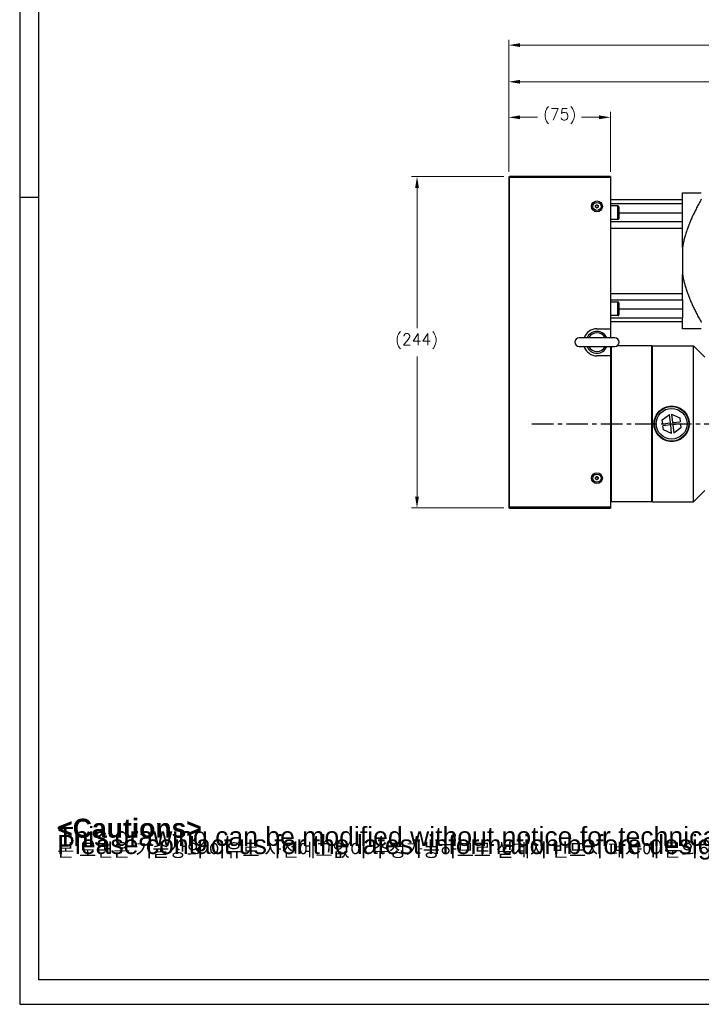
# Model space of a CAD drawing. Extents: x 25137 to 26822, y -7827 to -6639.
# Tile 1 of 20: x 25137 to 25639, y -7827 to -7102. Entities that reach past the tile are written whole.
import ezdxf

# ---------------------------------------------------------------- set-up
doc = ezdxf.new("R2010")
doc.units = 0
doc.header["$LTSCALE"] = 25.4
doc.linetypes.add('CENTER', pattern=[2, 1.25, -0.25, 0.25, -0.25])
doc.layers.get('0').update_dxf_attribs({"linetype": 'CONTINUOUS'})
doc.layers.get('Defpoints').update_dxf_attribs({"linetype": 'CONTINUOUS'})
doc.layers.add('ATA-CENTER', color=133, linetype='CENTER')
doc.layers.add('ATA-TEXT', color=7, linetype='CONTINUOUS')
doc.layers.add('ATA-DIM', color=252, linetype='CONTINUOUS', lineweight=25)
doc.styles.get("Standard").update_dxf_attribs({"font": 'simplex.shx'})
doc.styles.add('주 문자 (ISO)', font='arial.ttf')
doc.dimstyles.new('ata_A1', dxfattribs={"dimtxt": 4.2, "dimasz": 4.2, "dimexe": 2, "dimexo": 2, "dimgap": 2, "dimtad": 0, "dimtih": 1, "dimtoh": 1, "dimdec": 6, "dimdsep": 46, "dimtxsty": 'Standard', "dimcen": 0, "dimclrd": 252, "dimclre": 252, "dimclrt": 4, "dimadec": 6, "dimazin": 2, "dimtfac": 1, "dimtdec": 6, "dimtofl": 0, "dimtmove": 0, "dimatfit": 3, "dimfxl": 0, "dimtolj": 1, "dimtzin": 0, "dimlwd": 0, "dimlwe": 0, "dimarcsym": 0})

# ---------------------------------------------------------------- blocks, each defined once
blk = doc.blocks.new('*D14198')
at = {"layer": 'ATA-DIM', "color": 252, "lineweight": 0}
for p, q in [((25493.62, -7217.55), (25425.62, -7217.55)), ((25429.62, -7225.95), (25429.62, -7329.17)), ((25429.62, -7453.15), (25429.62, -7349.94)), ((25493.62, -7461.55), (25425.62, -7461.55))]:
    blk.add_line(p, q, dxfattribs=at)
at = {"layer": 'ATA-DIM', "color": 252}
for points in [[(25431.02, -7225.95), (25428.22, -7225.95), (25429.62, -7217.55)], [(25428.22, -7453.15), (25431.02, -7453.15), (25429.62, -7461.55)]]:
    blk.add_solid(points, dxfattribs=at)
at = {"layer": 'Defpoints', "color": 0}
for p in [(25497.62, -7217.55), (25429.62, -7461.55), (25497.62, -7461.55)]:
    blk.add_point(p, dxfattribs=at)
at = {"layer": 'ATA-DIM', "color": 4, "ltscale": 0.2, "insert": (25413.45, -7333.17), "char_height": 8.4, "attachment_point": 1}
blk.add_mtext('\\A1;(244)', dxfattribs=at)
blk = doc.blocks.new('*D14213')
at = {"layer": 'ATA-DIM', "color": 252, "lineweight": 0}
for p, q in [((25497.12, -7214.05), (25497.12, -7143.78)), ((25880.62, -7226.55), (25880.62, -7143.78)), ((25505.52, -7147.78), (25668.07, -7147.78)), ((25872.22, -7147.78), (25709.67, -7147.78))]:
    blk.add_line(p, q, dxfattribs=at)
at = {"layer": 'ATA-DIM', "color": 252}
for points in [[(25505.52, -7146.38), (25505.52, -7149.18), (25497.12, -7147.78)], [(25872.22, -7149.18), (25872.22, -7146.38), (25880.62, -7147.78)]]:
    blk.add_solid(points, dxfattribs=at)
at = {"layer": 'Defpoints', "color": 0}
for p in [(25880.62, -7147.78), (25497.12, -7218.05), (25880.62, -7230.55)]:
    blk.add_point(p, dxfattribs=at)
at = {"layer": 'ATA-DIM', "color": 4, "ltscale": 0.2, "insert": (25688.87, -7147.78), "char_height": 8.4, "attachment_point": 5}
blk.add_mtext('\\A1;383.5', dxfattribs=at)
blk = doc.blocks.new('*D14192')
at = {"layer": 'ATA-DIM', "color": 252, "lineweight": 0}
for p, q in [((25497.12, -7214.05), (25497.12, -7116.81)), ((25910.12, -7338.05), (25910.12, -7116.81)), ((25505.52, -7120.81), (25761.33, -7120.81)), ((25901.72, -7120.81), (25812.26, -7120.81))]:
    blk.add_line(p, q, dxfattribs=at)
at = {"layer": 'ATA-DIM', "color": 252}
for points in [[(25505.52, -7119.41), (25505.52, -7122.21), (25497.12, -7120.81)], [(25901.72, -7122.21), (25901.72, -7119.41), (25910.12, -7120.81)]]:
    blk.add_solid(points, dxfattribs=at)
at = {"layer": 'Defpoints', "color": 0}
for p in [(25910.12, -7120.81), (25497.12, -7218.05), (25910.12, -7342.05)]:
    blk.add_point(p, dxfattribs=at)
at = {"layer": 'ATA-DIM', "color": 4, "ltscale": 0.2, "insert": (25765.33, -7116.61), "char_height": 8.4, "attachment_point": 1}
blk.add_mtext('\\A1;   413', dxfattribs=at)
blk = doc.blocks.new('*D14191')
at = {"layer": 'ATA-DIM', "color": 252, "lineweight": 0}
for p, q in [((25497.12, -7214.05), (25497.12, -7169.95)), ((25505.52, -7173.95), (25518.44, -7173.95)), ((25563.72, -7173.95), (25550.8, -7173.95)), ((25572.12, -7214.05), (25572.12, -7169.95))]:
    blk.add_line(p, q, dxfattribs=at)
at = {"layer": 'ATA-DIM', "color": 252}
for points in [[(25505.52, -7172.55), (25505.52, -7175.35), (25497.12, -7173.95)], [(25563.72, -7175.35), (25563.72, -7172.55), (25572.12, -7173.95)]]:
    blk.add_solid(points, dxfattribs=at)
at = {"layer": 'Defpoints', "color": 0}
for p in [(25572.12, -7173.95), (25497.12, -7218.05), (25572.12, -7218.05)]:
    blk.add_point(p, dxfattribs=at)
at = {"layer": 'ATA-DIM', "color": 4, "ltscale": 0.2, "insert": (25522.44, -7167.56), "char_height": 8.4, "attachment_point": 1}
blk.add_mtext('\\A1;(75)', dxfattribs=at)
blk = doc.blocks.new('ata-Border-A1-002')
at = {"color": 253, "ltscale": 0.5}
for p, q in [((0, 594), (0, 0)), ((7, 297), (0, 297)), ((0, 0), (841, 0))]:
    blk.add_line(p, q, dxfattribs=at)
at = {"ltscale": 0.5}
blk.add_line((7, 9), (7, 585), dxfattribs=at)
blk.add_line((834, 9), (7, 9))

msp = doc.modelspace()

# ---------------------------------------------------------------- linework, layer by layer
for p, q in [((25497.1198047, -7218.0545653), (25497.1198047, -7461.0545653)), ((25497.6198047, -7218.0545653), (25497.1198047, -7218.0545653)), ((25497.6198047, -7217.5545653), (25497.6198047, -7218.0545653)), ((25572.1198047, -7217.5545653), (25497.6198047, -7217.5545653)), ((25497.6198047, -7461.0545653), (25497.6198047, -7218.0545653)), ((25497.6198047, -7218.0545653), (25572.1198047, -7218.0545653)), ((25572.1198047, -7217.5545653), (25572.1198047, -7218.0545653)), ((25572.1198047, -7218.0545653), (25572.1198047, -7329.5545653)), ((25625.1198047, -7234.5545653), (25625.1198047, -7229.5545653)), ((25625.1198047, -7229.5545653), (25638.9649487, -7229.5545653)), ((25561.1198047, -7238.977215), (25562.1198047, -7238.3998648)), ((25561.1198047, -7240.1319156), (25561.1198047, -7238.977215)), ((25562.1198047, -7240.7092659), (25561.1198047, -7240.1319156)), ((25562.1198047, -7238.3998648), (25563.1198047, -7238.977215)), ((25563.1198047, -7240.1319156), (25562.1198047, -7240.7092659)), ((25563.1198047, -7238.977215), (25563.1198047, -7240.1319156)), ((25572.1198047, -7234.5545653), (25625.1198047, -7234.5545653)), ((25572.1198047, -7237.5023481), (25625.1198047, -7237.5023481)), ((25577.5198047, -7239.1992263), (25572.1198047, -7239.1992263)), ((25577.5198047, -7249.1992263), (25577.5198047, -7239.1992263)), ((25578.1198047, -7239.7992263), (25578.1198047, -7248.5992263)), ((25625.1198047, -7237.5023481), (25625.1198047, -7234.5545653)), ((25625.1198047, -7250.6995653), (25625.1198047, -7237.5023481)), ((25578.1198047, -7244.1995653), (25625.1198047, -7244.1995653)), ((25577.5198047, -7249.1992263), (25572.1198047, -7249.1992263)), ((25572.1198047, -7250.6995653), (25625.1198047, -7250.6995653)), ((25625.1198047, -7255.5545653), (25625.1198047, -7250.6995653)), ((25572.1198047, -7255.5545653), (25625.1198047, -7255.5545653)), ((25625.1198047, -7269.5046897), (25625.1198047, -7255.5545653)), ((25625.1198047, -7269.5046897), (25625.1198047, -7289.6044409)), ((25625.1198047, -7303.5545653), (25625.1198047, -7289.6044409)), ((25572.1198047, -7303.5545653), (25625.1198047, -7303.5545653)), ((25625.1198047, -7308.4095653), (25625.1198047, -7303.5545653)), ((25572.1198047, -7308.4095653), (25625.1198047, -7308.4095653)), ((25577.5198047, -7309.9099044), (25572.1198047, -7309.9099044)), ((25577.5198047, -7319.9099044), (25577.5198047, -7309.9099044)), ((25578.1198047, -7310.5099044), (25578.1198047, -7319.3099044)), ((25625.1198047, -7308.4095653), (25625.1198047, -7321.6067826)), ((25577.5198047, -7319.9099044), (25572.1198047, -7319.9099044)), ((25578.1198047, -7314.9095653), (25625.1198047, -7314.9095653)), ((25572.1198047, -7321.6067826), (25625.1198047, -7321.6067826)), ((25625.1198047, -7324.5545653), (25572.1198047, -7324.5545653)), ((25625.1198047, -7324.5545653), (25625.1198047, -7321.6067826)), ((25625.1198047, -7329.5545653), (25625.1198047, -7324.5545653)), ((25562.1198047, -7329.5545653), (25572.1198047, -7329.5545653)), ((25572.1198047, -7329.5545653), (25572.1198047, -7336.4045653)), ((25638.9649487, -7329.5545653), (25625.1198047, -7329.5545653)), ((25575.2698047, -7336.4045653), (25548.9698047, -7336.4045653)), ((25602.6198047, -7342.0545653), (25577.1861815, -7342.0545653)), ((25603.1198047, -7342.5545653), (25602.6198047, -7342.0545653)), ((25602.6198047, -7457.0545653), (25602.6198047, -7342.0545653)), ((25603.1198047, -7342.0545653), (25633.1198047, -7342.0545653)), ((25603.1198047, -7457.0545653), (25603.1198047, -7342.0545653)), ((25641.6198047, -7350.5545653), (25633.1198047, -7342.0545653)), ((25633.1198047, -7457.0545653), (25633.1198047, -7342.0545653)), ((25548.9698047, -7342.7045653), (25575.2698047, -7342.7045653)), ((25572.1198047, -7349.5545653), (25562.1198047, -7349.5545653)), ((25572.1198047, -7342.7045653), (25572.1198047, -7349.5545653)), ((25572.1198047, -7349.5545653), (25572.1198047, -7461.0545653)), ((25572.6198047, -7342.7045653), (25572.6198047, -7457.0545653)), ((25610.2359617, -7396.5635724), (25615.5257348, -7392.6471581)), ((25616.2341965, -7398.8505071), (25615.5257348, -7392.6471581)), ((25617.1154013, -7392.4656081), (25623.1520021, -7395.0884789)), ((25617.1154013, -7392.4656081), (25617.823863, -7398.6689571)), ((25610.5710096, -7399.4972788), (25610.2359617, -7396.5635724)), ((25610.5710096, -7399.4972788), (25616.2341965, -7398.8505071)), ((25617.823863, -7398.6689571), (25623.4870499, -7398.0221853)), ((25623.6685999, -7399.6118518), (25618.005413, -7400.2586236)), ((25618.005413, -7400.2586236), (25618.7138747, -7406.4619725)), ((25623.1520021, -7395.0884789), (25623.4870499, -7398.0221853)), ((25623.6685999, -7399.6118518), (25624.0036478, -7402.5455582)), ((25616.4157465, -7400.4401736), (25610.7525595, -7401.0869453)), ((25611.0876074, -7404.0206518), (25610.7525595, -7401.0869453)), ((25617.1242082, -7406.6435225), (25611.0876074, -7404.0206518)), ((25617.1242082, -7406.6435225), (25616.4157465, -7400.4401736)), ((25624.0036478, -7402.5455582), (25618.7138747, -7406.4619725)), ((25561.1198047, -7438.977215), (25562.1198047, -7438.3998648)), ((25561.1198047, -7440.1319156), (25561.1198047, -7438.977215)), ((25562.1198047, -7440.7092659), (25561.1198047, -7440.1319156)), ((25562.1198047, -7438.3998648), (25563.1198047, -7438.977215)), ((25563.1198047, -7440.1319156), (25562.1198047, -7440.7092659)), ((25563.1198047, -7438.977215), (25563.1198047, -7440.1319156)), ((25641.6198047, -7448.5545653), (25633.1198047, -7457.0545653)), ((25572.1198047, -7456.5545653), (25572.6198047, -7457.0545653)), ((25602.6198047, -7457.0545653), (25572.6198047, -7457.0545653)), ((25603.1198047, -7456.5545653), (25602.6198047, -7457.0545653)), ((25603.1198047, -7457.0545653), (25633.1198047, -7457.0545653)), ((25497.1198047, -7461.0545653), (25497.6198047, -7461.0545653)), ((25497.6198047, -7461.0545653), (25497.6198047, -7461.5545653)), ((25572.1198047, -7461.0545653), (25497.6198047, -7461.0545653)), ((25497.6198047, -7461.5545653), (25572.1198047, -7461.5545653)), ((25572.1198047, -7461.0545653), (25572.1198047, -7461.5545653))]:
    msp.add_line(p, q)
for centre, radius in [((25562.1198047, -7239.5545653), 4), ((25562.1198047, -7239.5545653), 3), ((25617.1198047, -7399.5545653), 12.7), ((25617.1198047, -7399.5545653), 11.325189), ((25562.1198047, -7439.5545653), 4), ((25562.1198047, -7439.5545653), 3)]:
    msp.add_circle(centre, radius)
for centre, radius, start, end in [((25497.6198047, -7218.0545653), 0.5, 90, 180), ((25562.1198047, -7239.5545653), 1, 120, 180), ((25562.1198047, -7239.5545653), 1, 180, 240), ((25562.1198047, -7239.5545653), 1, 60, 120), ((25562.1198047, -7239.5545653), 1, 240, 300), ((25562.1198047, -7239.5545653), 1, 0, 60), ((25562.1198047, -7239.5545653), 1, 300, 0), ((25577.5198047, -7239.7992263), 0.6, 0, 90), ((25577.5198047, -7248.5992263), 0.6, 270, 0), ((25577.5198047, -7310.5099044), 0.6, 0, 90), ((25577.5198047, -7319.3099044), 0.6, 270, 0), ((25562.1198047, -7339.5545653), 10, 90, 161.6391862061), ((25562.1198047, -7339.5545653), 8, 23.1880375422, 156.8119624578), ((25562.1198047, -7339.5545653), 6.88914, 27.2092425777, 152.7907574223), ((25548.9698047, -7339.5545653), 3.15, 90, 270), ((25575.2698047, -7339.5545653), 3.15, 270, 90), ((25562.1198047, -7339.5545653), 10, 198.3608137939, 270), ((25562.1198047, -7339.5545653), 8, 203.1880375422, 336.8119624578), ((25562.1198047, -7339.5545653), 6.88914, 207.2092425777, 332.7907574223), ((25562.1198047, -7439.5545653), 1, 120, 180), ((25562.1198047, -7439.5545653), 1, 180, 240), ((25562.1198047, -7439.5545653), 1, 60, 120), ((25562.1198047, -7439.5545653), 1, 240, 300), ((25562.1198047, -7439.5545653), 1, 0, 60), ((25562.1198047, -7439.5545653), 1, 300, 0), ((25497.6198047, -7461.0545653), 0.5, 180, 270)]:
    msp.add_arc(centre, radius, start, end)
for points, weights in [([(25638.9649487, -7234.2086725), (25627.6315846, -7254.3139987), (25625.1198047, -7269.5046897)], [1.37684624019, 1.55566985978, 1.60177656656]), ([(25625.1198047, -7289.6044409), (25627.6315846, -7304.7951319), (25638.9649487, -7324.9004582)], [1.60177656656, 1.55566985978, 1.37684624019])]:
    msp.add_rational_spline(points, weights, degree=2)
for points, knots in [([(25604.1198047, -7399.5545653), (25604.1198047, -7397.9162182), (25604.4483853, -7396.1724888), (25605.7768632, -7392.9711782), (25606.7764525, -7391.5131412), (25609.0784871, -7389.2111066), (25610.5364793, -7388.2116005), (25613.7376327, -7386.8831832), (25615.4813061, -7386.5545653), (25618.7583034, -7386.5545653), (25620.5019768, -7386.8831832), (25623.7031302, -7388.2116005), (25625.1611224, -7389.2111066), (25627.463157, -7391.5131412), (25628.4627463, -7392.9711782), (25629.7912242, -7396.1724888), (25630.1198047, -7397.9162182), (25630.1198047, -7399.5545653)], [1.9661074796, 1.9661074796, 1.9661074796, 1.9661074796, 2.4576116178, 2.4576116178, 2.949115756, 2.949115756, 3.4406653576, 3.4406653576, 3.9322149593, 3.9322149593, 4.4237645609, 4.4237645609, 4.9153141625, 4.9153141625, 5.4068183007, 5.4068183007, 5.8983224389, 5.8983224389, 5.8983224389, 5.8983224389]), ([(25630.1198047, -7399.5545653), (25630.1198047, -7401.1929124), (25629.7912242, -7402.9366418), (25628.4627463, -7406.1379525), (25627.463157, -7407.5959894), (25625.1611224, -7409.898024), (25623.7031302, -7410.8975301), (25620.5019768, -7412.2259475), (25618.7583034, -7412.5545653), (25617.1198047, -7412.5545653), (25615.4813061, -7412.5545653), (25613.7376327, -7412.2259475), (25610.5364793, -7410.8975301), (25609.0784871, -7409.898024), (25606.7764525, -7407.5959894), (25605.7768632, -7406.1379525), (25604.4483853, -7402.9366418), (25604.1198047, -7401.1929124), (25604.1198047, -7399.5545653)], [5.8983224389, 5.8983224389, 5.8983224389, 5.8983224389, 6.3898265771, 6.3898265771, 6.8813307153, 6.8813307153, 7.3728803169, 7.3728803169, 7.8644299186, 7.8644299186, 7.8644299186, 8.3559795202, 8.3559795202, 8.8475291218, 8.8475291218, 9.33903326, 9.33903326, 9.8305373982, 9.8305373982, 9.8305373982, 9.8305373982])]:
    msp.add_open_spline(points, degree=3, knots=knots)
at = {"layer": 'ATA-CENTER', "ltscale": 0.5}
msp.add_line((25514.1761766, -7399.5545653), (26033.4371405, -7399.5545653), dxfattribs=at)

# ---------------------------------------------------------------- block references
at = {"xscale": 2, "yscale": 2, "zscale": 2}
msp.add_blockref('ata-Border-A1-002', (25137.0586486, -7826.9019827), dxfattribs=at)
msp.add_blockref('ata-Border-A1-002', (25137.0586486, -7826.9019827), dxfattribs=at)

# ---------------------------------------------------------------- texts
at = {"layer": 'ATA-TEXT', "color": 7, "attachment_point": 1, "style": '주 문자 (ISO)'}
for s, insert, char_height, line_spacing_factor in [('{\\fArial|b1|i0|c129|p34;\\H3.42860x;\\L<ATA SERVO PRESS>SERVO PRESS>}\\P{\\fArial|b0|i0|c129|p34;\\H2.57145x;MODEL :  OACIS-}{\\fArial|b0|i0|c0|p34;\\H2.57145x;P020}{\\fArial|b0|i0|c129|p34;\\H2.57145x;-100-200-A}{\\fArial|b0|i0|c0|p34;\\H2.57145x;6V200}\\P{\\fArial|b0|i0|c129|p34;\\H2.57145x;MAX LOAD : ±}{\\fArial|b0|i0|c0|p34;\\H2.57145x;20}{\\fArial|b0|i0|c129|p34;\\H2.57145x; kN}\\P{\\fArial|b0|i0|c129|p34;\\H2.57145x;TRAVEL : 100 mm}\\P{\\fArial|b0|i0|c129|p34;\\H2.57145x;MAX SPEED : 200 mm/s}\\P{\\fArial|b0|i0|c129|p34;\\H1.71439x;□ Max allowable tooling weight is 1% of full capacity.}\\P{\\fArial|b0|i0|c129|p34;\\H1.71439x;□ Position Repeatability  }{\\fArial|b0|i0|c129|p34;\\H1.71439x;<}{\\fArial|b0|i0|c129|p34;\\H1.71439x; 0.01 mm}\\P{\\fArial|b0|i0|c129|p34;\\H1.71439x;□ Load Linearity }{\\fArial|b0|i0|c129|p34;\\H1.71439x;<}{\\fArial|b0|i0|c129|p34;\\H1.71439x; 0.5 % of Full Capa}\\P{\\fArial|b0|i0|c129|p34;\\H1.71439x;□ Load Accuracy }{\\fArial|b0|i0|c129|p34;\\H1.71439x;<}{\\fArial|b0|i0|c129|p34;\\H1.71439x; 1 %  of Full Capa}', (25176.8016255, -6684.5970607), 7, 1.151952), ('{\\fArial|b1|i0|c129|p34;\\H2.00000x;<Cautions> }\\P{\\fArial|b0|i0|c129|p34;\\H2.00000x;This drawing can be modified without notice for technical improvement,}\\P{\\fArial|b0|i0|c129|p34;\\H2.00000x;Please contact us for the latest information before design.}\\P{\\fGulim|b0|i0|c129|p50;\\H1.42857x;본 도면은 기술상의 이유로 사전예고없이 수정가능하므로 설계시 반드시 폐사에 문의하시기 바랍니다}{\\fArial|b0|i0|c129|p34;\\H1.42857x;.}', (25164.7051324, -7690.2664655), 6.9999998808, 0.257143)]:
    msp.add_mtext(s, dxfattribs=dict(at, insert=insert, char_height=char_height, line_spacing_factor=line_spacing_factor))

# ---------------------------------------------------------------- dimensions: what is measured, and where the dimension line sits
at = {"layer": 'ATA-DIM'}
for base, p1, p2, angle, text, override, picture, middle in [((25910.1198047, -7120.8076718), (25497.1198047, -7218.0545653), (25910.1198047, -7342.0545653), 180, '   <>', {"dimscale": 2, "dimdec": 3, "dimpost": '', "dimtol": 0, "dimlim": 0, "dimtp": 0, "dimtm": 0, "dimtfac": 0.857143, "dimtdec": 2, "dimtolj": 1, "dimtzin": 0}, '*D14192', (25786.7932212, -7120.8076718)), ((25572.1198047, -7173.9479095), (25497.1198047, -7218.0545653), (25572.1198047, -7218.0545653), 180, '(<>)', {"dimscale": 2, "dimdec": 3, "dimtfac": 0.857143, "dimtdec": 2}, '*D14191', (25534.6198047, -7173.9479095)), ((25429.6198047, -7461.5545653), (25497.6198047, -7217.5545653), (25497.6198047, -7461.5545653), 90, '(<>)', {"dimscale": 2, "dimdec": 3, "dimtol": 0, "dimlim": 0, "dimtp": 0, "dimtm": 0, "dimtfac": 0.857143, "dimtdec": 2, "dimtolj": 1, "dimtzin": 0}, '*D14198', (25429.6198047, -7339.5545653))]:
    dim = msp.add_linear_dim(base=base, p1=p1, p2=p2, angle=angle, text=text, dimstyle='ata_A1', override=override, dxfattribs=at)
    dim.commit()
    dim.dimension.update_dxf_attribs({"geometry": picture, "text_midpoint": middle, "dimtype": 160})
dim = msp.add_linear_dim(base=(25880.6198047, -7147.784093), p1=(25497.1198047, -7218.0545653), p2=(25880.6198047, -7230.5545653), dimstyle='ata_A1', override={"dimscale": 2, "dimdec": 3, "dimtfac": 0.857143, "dimtdec": 2, "dimtfill": 0}, dxfattribs=at)
dim.commit()
dim.dimension.update_dxf_attribs({"geometry": '*D14213', "text_midpoint": (25688.8698047, -7147.784093)})

doc.saveas('drawing.dxf')
